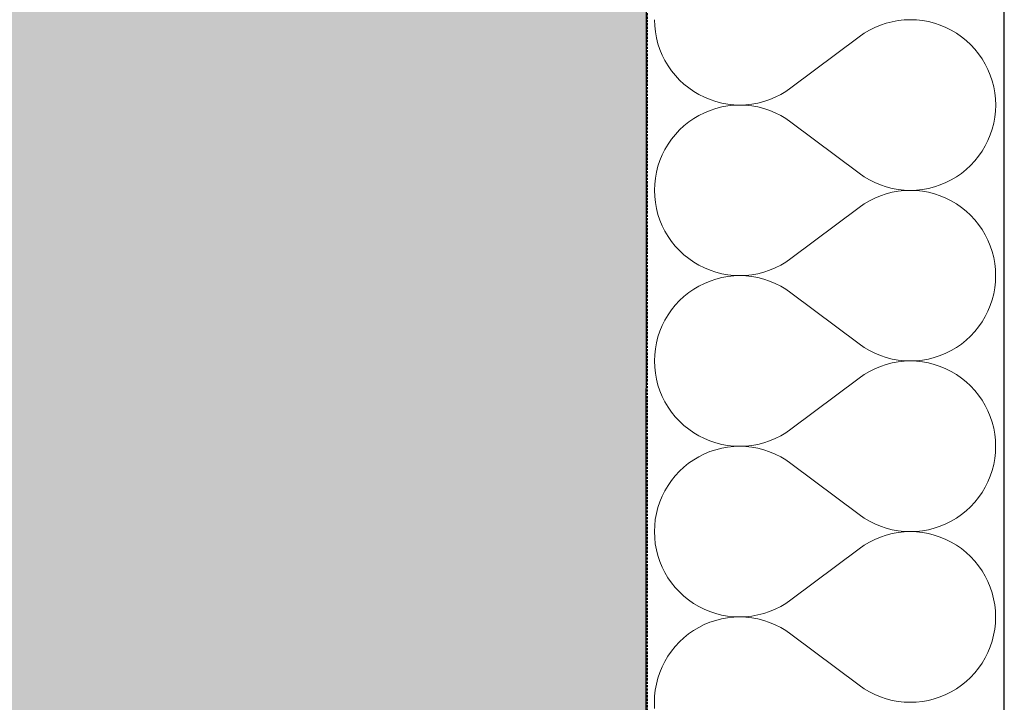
# Model space of a CAD drawing. Header units: millimetres. Extents: x -28761 to 4793, y -4271 to 20239.
# Tile 224 of 256: x -602 to -162, y 4495 to 4800. Entities that reach past the tile are written whole.
import ezdxf

# ---------------------------------------------------------------- set-up
doc = ezdxf.new("R2010")
doc.units = ezdxf.units.MM
doc.header["$MEASUREMENT"] = 0
doc.linetypes.add('Wipeout_Contour', pattern=[1000, 0, -1000])
doc.linetypes.add('čárkovaná 3', pattern=[1.5, 1, -0.5])
for name, color, linetype in [('5._POHLED ZÁPADNÍ_1_Konstrukce - nenosné', 7, 'Continuous'), ('5._POHLED ZÁPADNÍ_1_Nové_Konstrukce - nenosné', 7, 'Continuous'), ('5._POHLED ZÁPADNÍ_1_Nové_Konstrukce - nosné', 7, 'Continuous'), ('5._POHLED ZÁPADNÍ_1_Nové_Výplně – Řezové', 7, 'Continuous')]:
    doc.layers.add(name, color=color, linetype=linetype)

# ---------------------------------------------------------------- blocks, each defined once
blk = doc.blocks.new('*X13', base_point=(-30186.65, -6515.26))
at = {"layer": '5._POHLED ZÁPADNÍ_1_Nové_Výplně – Řezové', "color": 21, "linetype": 'Continuous', "lineweight": 20, "true_color": 0xffaaaa}
for p, q in [((-318.21, 4800.04), (-318.12, 4797.33)), ((-214.69, 4798.48), (-217.27, 4797.62)), ((-212.05, 4799.15), (-214.69, 4798.48)), ((-209.38, 4799.64), (-212.05, 4799.15)), ((-206.67, 4799.93), (-209.38, 4799.64)), ((-203.95, 4800.03), (-206.67, 4799.93)), ((-201.23, 4799.93), (-203.95, 4800.03)), ((-198.53, 4799.64), (-201.23, 4799.93)), ((-195.85, 4799.16), (-198.53, 4799.64)), ((-193.22, 4798.49), (-195.85, 4799.16)), ((-190.63, 4797.63), (-193.22, 4798.49)), ((-318.12, 4797.33), (-317.83, 4794.62)), ((-317.83, 4794.62), (-317.34, 4791.94)), ((-224.55, 4793.97), (-226.79, 4792.41)), ((-222.21, 4795.36), (-224.55, 4793.97)), ((-219.78, 4796.58), (-222.21, 4795.36)), ((-217.27, 4797.62), (-219.78, 4796.58)), ((-188.12, 4796.59), (-190.63, 4797.63)), ((-185.69, 4795.37), (-188.12, 4796.59)), ((-183.35, 4793.99), (-185.69, 4795.37)), ((-181.11, 4792.44), (-183.35, 4793.99)), ((-317.34, 4791.94), (-316.67, 4789.31)), ((-316.67, 4789.31), (-315.81, 4786.73)), ((-226.79, 4792.41), (-257.27, 4769.56)), ((-178.99, 4790.73), (-181.11, 4792.44)), ((-177, 4788.88), (-178.99, 4790.73)), ((-315.81, 4786.73), (-314.77, 4784.21)), ((-175.15, 4786.88), (-177, 4788.88)), ((-173.44, 4784.77), (-175.15, 4786.88)), ((-314.77, 4784.21), (-313.55, 4781.78)), ((-313.55, 4781.78), (-312.17, 4779.44)), ((-171.89, 4782.53), (-173.44, 4784.77)), ((-170.5, 4780.19), (-171.89, 4782.53)), ((-312.17, 4779.44), (-310.61, 4777.21)), ((-310.61, 4777.21), (-308.91, 4775.09)), ((-169.28, 4777.76), (-170.5, 4780.19)), ((-168.24, 4775.25), (-169.28, 4777.76)), ((-308.91, 4775.09), (-307.05, 4773.1)), ((-307.05, 4773.1), (-305.06, 4771.24)), ((-167.38, 4772.67), (-168.24, 4775.25)), ((-166.71, 4770.03), (-167.38, 4772.67)), ((-305.06, 4771.24), (-302.94, 4769.54)), ((-302.94, 4769.54), (-300.71, 4767.99)), ((-300.71, 4767.99), (-298.37, 4766.6)), ((-261.84, 4766.62), (-259.5, 4768.01)), ((-259.5, 4768.01), (-257.27, 4769.56)), ((-166.23, 4767.35), (-166.71, 4770.03)), ((-165.94, 4764.65), (-166.23, 4767.35)), ((-298.37, 4766.6), (-295.93, 4765.38)), ((-295.93, 4765.38), (-293.42, 4764.34)), ((-293.42, 4764.34), (-290.84, 4763.48)), ((-290.84, 4763.48), (-288.2, 4762.81)), ((-272, 4762.82), (-269.36, 4763.49)), ((-269.36, 4763.49), (-266.78, 4764.35)), ((-266.78, 4764.35), (-264.27, 4765.4)), ((-264.27, 4765.4), (-261.84, 4766.62)), ((-165.84, 4761.93), (-165.94, 4764.65)), ((-295.93, 4758.51), (-298.37, 4757.29)), ((-293.42, 4759.55), (-295.93, 4758.51)), ((-290.84, 4760.41), (-293.42, 4759.55)), ((-288.2, 4761.08), (-290.84, 4760.41)), ((-288.2, 4762.81), (-285.52, 4762.33)), ((-285.52, 4761.56), (-288.2, 4761.08)), ((-285.52, 4762.33), (-282.82, 4762.04)), ((-282.82, 4761.85), (-285.52, 4761.56)), ((-282.82, 4762.04), (-280.1, 4761.94)), ((-280.1, 4761.94), (-282.82, 4761.85)), ((-280.1, 4761.94), (-277.38, 4762.04)), ((-277.38, 4761.84), (-280.1, 4761.94)), ((-277.38, 4762.04), (-274.68, 4762.33)), ((-274.68, 4761.55), (-277.38, 4761.84)), ((-274.68, 4762.33), (-272, 4762.82)), ((-272, 4761.07), (-274.68, 4761.55)), ((-269.36, 4760.39), (-272, 4761.07)), ((-266.78, 4759.53), (-269.36, 4760.39)), ((-264.27, 4758.49), (-266.78, 4759.53)), ((-261.84, 4757.27), (-264.27, 4758.49)), ((-166.23, 4756.5), (-165.94, 4759.21)), ((-165.94, 4759.21), (-165.84, 4761.93)), ((-302.94, 4754.36), (-305.06, 4752.65)), ((-300.71, 4755.91), (-302.94, 4754.36)), ((-298.37, 4757.29), (-300.71, 4755.91)), ((-259.5, 4755.88), (-261.84, 4757.27)), ((-257.27, 4754.32), (-259.5, 4755.88)), ((-226.8, 4731.46), (-257.27, 4754.32)), ((-166.71, 4753.83), (-166.23, 4756.5)), ((-307.06, 4750.8), (-308.91, 4748.81)), ((-305.06, 4752.65), (-307.06, 4750.8)), ((-168.24, 4748.61), (-167.38, 4751.19)), ((-167.38, 4751.19), (-166.71, 4753.83)), ((-310.62, 4746.69), (-312.17, 4744.46)), ((-308.91, 4748.81), (-310.62, 4746.69)), ((-170.51, 4743.66), (-169.29, 4746.1)), ((-169.29, 4746.1), (-168.24, 4748.61)), ((-313.56, 4742.12), (-314.78, 4739.68)), ((-312.17, 4744.46), (-313.56, 4742.12)), ((-173.45, 4739.09), (-171.89, 4741.33)), ((-171.89, 4741.33), (-170.51, 4743.66)), ((-315.82, 4737.17), (-316.68, 4734.59)), ((-314.78, 4739.68), (-315.82, 4737.17)), ((-177.01, 4734.98), (-175.15, 4736.97)), ((-175.15, 4736.97), (-173.45, 4739.09)), ((-316.68, 4734.59), (-317.35, 4731.95)), ((-181.12, 4731.42), (-179, 4733.13)), ((-179, 4733.13), (-177.01, 4734.98)), ((-317.84, 4729.28), (-318.13, 4726.57)), ((-317.35, 4731.95), (-317.84, 4729.28)), ((-226.8, 4731.46), (-224.56, 4729.91)), ((-224.56, 4729.91), (-222.22, 4728.52)), ((-222.22, 4728.52), (-219.79, 4727.3)), ((-188.13, 4727.27), (-185.7, 4728.49)), ((-185.7, 4728.49), (-183.36, 4729.87)), ((-183.36, 4729.87), (-181.12, 4731.42)), ((-318.13, 4726.57), (-318.23, 4723.85)), ((-318.23, 4723.85), (-318.13, 4721.14)), ((-219.79, 4727.3), (-217.28, 4726.25)), ((-217.28, 4726.25), (-214.7, 4725.39)), ((-214.7, 4725.39), (-212.06, 4724.72)), ((-212.06, 4724.72), (-209.39, 4724.23)), ((-209.39, 4723.45), (-212.06, 4722.96)), ((-209.39, 4724.23), (-206.68, 4723.94)), ((-206.68, 4723.74), (-209.39, 4723.45)), ((-206.68, 4723.94), (-203.96, 4723.84)), ((-203.96, 4723.84), (-206.68, 4723.74)), ((-203.96, 4723.84), (-201.25, 4723.93)), ((-201.25, 4723.74), (-203.96, 4723.84)), ((-201.25, 4723.93), (-198.54, 4724.22)), ((-198.54, 4723.45), (-201.25, 4723.74)), ((-198.54, 4724.22), (-195.86, 4724.7)), ((-195.86, 4722.97), (-198.54, 4723.45)), ((-195.86, 4724.7), (-193.23, 4725.37)), ((-193.23, 4725.37), (-190.64, 4726.23)), ((-190.64, 4726.23), (-188.13, 4727.27)), ((-318.13, 4721.14), (-317.84, 4718.43)), ((-222.23, 4719.17), (-224.56, 4717.78)), ((-219.79, 4720.38), (-222.23, 4719.17)), ((-217.28, 4721.43), (-219.79, 4720.38)), ((-214.7, 4722.29), (-217.28, 4721.43)), ((-212.06, 4722.96), (-214.7, 4722.29)), ((-193.23, 4722.3), (-195.86, 4722.97)), ((-190.64, 4721.44), (-193.23, 4722.3)), ((-188.13, 4720.4), (-190.64, 4721.44)), ((-185.7, 4719.18), (-188.13, 4720.4)), ((-183.36, 4717.8), (-185.7, 4719.18)), ((-317.84, 4718.43), (-317.36, 4715.75)), ((-317.36, 4715.75), (-316.68, 4713.12)), ((-226.8, 4716.22), (-257.28, 4693.37)), ((-224.56, 4717.78), (-226.8, 4716.22)), ((-181.12, 4716.25), (-183.36, 4717.8)), ((-179, 4714.54), (-181.12, 4716.25)), ((-177.01, 4712.69), (-179, 4714.54)), ((-316.68, 4713.12), (-315.82, 4710.54)), ((-315.82, 4710.54), (-314.78, 4708.02)), ((-175.16, 4710.69), (-177.01, 4712.69)), ((-173.45, 4708.58), (-175.16, 4710.69)), ((-314.78, 4708.02), (-313.56, 4705.59)), ((-171.9, 4706.34), (-173.45, 4708.58)), ((-170.51, 4704), (-171.9, 4706.34)), ((-313.56, 4705.59), (-312.18, 4703.25)), ((-312.18, 4703.25), (-310.62, 4701.02)), ((-169.29, 4701.57), (-170.51, 4704)), ((-168.25, 4699.06), (-169.29, 4701.57)), ((-310.62, 4701.02), (-308.92, 4698.9)), ((-308.92, 4698.9), (-307.06, 4696.91)), ((-307.06, 4696.91), (-305.07, 4695.05)), ((-167.39, 4696.47), (-168.25, 4699.06)), ((-305.07, 4695.05), (-302.95, 4693.35)), ((-302.95, 4693.35), (-300.72, 4691.8)), ((-259.51, 4691.82), (-257.28, 4693.37)), ((-166.72, 4693.84), (-167.39, 4696.47)), ((-166.24, 4691.16), (-166.72, 4693.84)), ((-300.72, 4691.8), (-298.38, 4690.41)), ((-298.38, 4690.41), (-295.94, 4689.19)), ((-295.94, 4689.19), (-293.43, 4688.15)), ((-293.43, 4688.15), (-290.85, 4687.29)), ((-269.37, 4687.3), (-266.79, 4688.16)), ((-266.79, 4688.16), (-264.28, 4689.21)), ((-264.28, 4689.21), (-261.85, 4690.43)), ((-261.85, 4690.43), (-259.51, 4691.82)), ((-165.95, 4688.46), (-166.24, 4691.16)), ((-165.85, 4685.74), (-165.95, 4688.46)), ((-290.85, 4684.22), (-293.43, 4683.36)), ((-290.85, 4687.29), (-288.21, 4686.62)), ((-288.21, 4684.89), (-290.85, 4684.22)), ((-288.21, 4686.62), (-285.53, 4686.14)), ((-285.53, 4685.37), (-288.21, 4684.89)), ((-285.53, 4686.14), (-282.83, 4685.85)), ((-282.83, 4685.66), (-285.53, 4685.37)), ((-282.83, 4685.85), (-280.11, 4685.75)), ((-280.11, 4685.75), (-282.83, 4685.66)), ((-280.11, 4685.75), (-277.39, 4685.85)), ((-277.39, 4685.65), (-280.11, 4685.75)), ((-277.39, 4685.85), (-274.69, 4686.14)), ((-274.69, 4685.36), (-277.39, 4685.65)), ((-274.69, 4686.14), (-272.01, 4686.63)), ((-272.01, 4684.88), (-274.69, 4685.36)), ((-272.01, 4686.63), (-269.37, 4687.3)), ((-269.38, 4684.2), (-272.01, 4684.88)), ((-266.79, 4683.34), (-269.38, 4684.2)), ((-165.95, 4683.02), (-165.85, 4685.74)), ((-300.72, 4679.72), (-302.95, 4678.17)), ((-298.38, 4681.1), (-300.72, 4679.72)), ((-295.94, 4682.32), (-298.38, 4681.1)), ((-293.43, 4683.36), (-295.94, 4682.32)), ((-264.28, 4682.3), (-266.79, 4683.34)), ((-261.85, 4681.08), (-264.28, 4682.3)), ((-259.51, 4679.69), (-261.85, 4681.08)), ((-257.28, 4678.13), (-259.51, 4679.69)), ((-166.72, 4677.64), (-166.24, 4680.31)), ((-166.24, 4680.31), (-165.95, 4683.02)), ((-305.07, 4676.46), (-307.07, 4674.61)), ((-302.95, 4678.17), (-305.07, 4676.46)), ((-226.81, 4655.27), (-257.28, 4678.13)), ((-168.26, 4672.42), (-167.4, 4675)), ((-167.4, 4675), (-166.72, 4677.64)), ((-310.63, 4670.5), (-312.18, 4668.27)), ((-308.92, 4672.62), (-310.63, 4670.5)), ((-307.07, 4674.61), (-308.92, 4672.62)), ((-169.3, 4669.91), (-168.26, 4672.42)), ((-312.18, 4668.27), (-313.57, 4665.93)), ((-171.9, 4665.14), (-170.52, 4667.47)), ((-170.52, 4667.47), (-169.3, 4669.91)), ((-314.79, 4663.49), (-315.83, 4660.98)), ((-313.57, 4665.93), (-314.79, 4663.49)), ((-175.17, 4660.78), (-173.46, 4662.9)), ((-173.46, 4662.9), (-171.9, 4665.14)), ((-316.69, 4658.4), (-317.36, 4655.76)), ((-315.83, 4660.98), (-316.69, 4658.4)), ((-179.01, 4656.94), (-177.02, 4658.79)), ((-177.02, 4658.79), (-175.17, 4660.78)), ((-317.85, 4653.09), (-318.14, 4650.38)), ((-317.36, 4655.76), (-317.85, 4653.09)), ((-226.81, 4655.27), (-224.57, 4653.72)), ((-224.57, 4653.72), (-222.23, 4652.33)), ((-185.71, 4652.3), (-183.37, 4653.68)), ((-183.37, 4653.68), (-181.13, 4655.23)), ((-181.13, 4655.23), (-179.01, 4656.94)), ((-318.14, 4650.38), (-318.24, 4647.66)), ((-222.23, 4652.33), (-219.8, 4651.11)), ((-219.8, 4651.11), (-217.29, 4650.06)), ((-217.29, 4650.06), (-214.71, 4649.2)), ((-214.71, 4649.2), (-212.07, 4648.53)), ((-212.07, 4648.53), (-209.4, 4648.04)), ((-198.55, 4648.03), (-195.87, 4648.51)), ((-195.87, 4648.51), (-193.24, 4649.18)), ((-193.24, 4649.18), (-190.65, 4650.04)), ((-190.65, 4650.04), (-188.14, 4651.08)), ((-188.14, 4651.08), (-185.71, 4652.3)), ((-318.24, 4647.66), (-318.14, 4644.94)), ((-318.14, 4644.94), (-317.85, 4642.24)), ((-219.8, 4644.19), (-222.24, 4642.97)), ((-217.29, 4645.24), (-219.8, 4644.19)), ((-214.71, 4646.1), (-217.29, 4645.24)), ((-212.08, 4646.77), (-214.71, 4646.1)), ((-209.4, 4647.26), (-212.08, 4646.77)), ((-209.4, 4648.04), (-206.69, 4647.75)), ((-206.69, 4647.55), (-209.4, 4647.26)), ((-206.69, 4647.75), (-203.97, 4647.65)), ((-203.97, 4647.65), (-206.69, 4647.55)), ((-203.97, 4647.65), (-201.26, 4647.74)), ((-201.26, 4647.55), (-203.97, 4647.65)), ((-201.26, 4647.74), (-198.55, 4648.03)), ((-198.55, 4647.26), (-201.26, 4647.55)), ((-195.87, 4646.78), (-198.55, 4647.26)), ((-193.24, 4646.11), (-195.87, 4646.78)), ((-190.66, 4645.25), (-193.24, 4646.11)), ((-188.14, 4644.21), (-190.66, 4645.25)), ((-185.71, 4642.99), (-188.14, 4644.21)), ((-317.85, 4642.24), (-317.37, 4639.56)), ((-226.81, 4640.03), (-257.29, 4617.18)), ((-224.57, 4641.58), (-226.81, 4640.03)), ((-222.24, 4642.97), (-224.57, 4641.58)), ((-183.37, 4641.61), (-185.71, 4642.99)), ((-181.13, 4640.05), (-183.37, 4641.61)), ((-179.01, 4638.35), (-181.13, 4640.05)), ((-317.37, 4639.56), (-316.69, 4636.93)), ((-316.69, 4636.93), (-315.83, 4634.35)), ((-177.02, 4636.49), (-179.01, 4638.35)), ((-175.17, 4634.5), (-177.02, 4636.49)), ((-315.83, 4634.35), (-314.79, 4631.83)), ((-314.79, 4631.83), (-313.57, 4629.4)), ((-173.46, 4632.39), (-175.17, 4634.5)), ((-171.91, 4630.15), (-173.46, 4632.39)), ((-313.57, 4629.4), (-312.19, 4627.06)), ((-312.19, 4627.06), (-310.63, 4624.82)), ((-170.52, 4627.81), (-171.91, 4630.15)), ((-169.3, 4625.38), (-170.52, 4627.81)), ((-310.63, 4624.82), (-308.93, 4622.71)), ((-308.93, 4622.71), (-307.07, 4620.72)), ((-168.26, 4622.87), (-169.3, 4625.38)), ((-167.4, 4620.28), (-168.26, 4622.87)), ((-307.07, 4620.72), (-305.08, 4618.86)), ((-305.08, 4618.86), (-302.96, 4617.16)), ((-166.73, 4617.65), (-167.4, 4620.28)), ((-302.96, 4617.16), (-300.73, 4615.6)), ((-300.73, 4615.6), (-298.39, 4614.22)), ((-298.39, 4614.22), (-295.95, 4613)), ((-264.29, 4613.02), (-261.86, 4614.24)), ((-261.86, 4614.24), (-259.52, 4615.63)), ((-259.52, 4615.63), (-257.29, 4617.18)), ((-166.25, 4614.97), (-166.73, 4617.65)), ((-165.96, 4612.27), (-166.25, 4614.97)), ((-295.95, 4613), (-293.44, 4611.96)), ((-293.44, 4611.96), (-290.86, 4611.1)), ((-290.86, 4611.1), (-288.22, 4610.43)), ((-288.22, 4610.43), (-285.55, 4609.95)), ((-285.55, 4609.18), (-288.22, 4608.7)), ((-285.55, 4609.95), (-282.84, 4609.66)), ((-282.84, 4609.47), (-285.55, 4609.18)), ((-282.84, 4609.66), (-280.12, 4609.56)), ((-280.12, 4609.56), (-282.84, 4609.47)), ((-280.12, 4609.56), (-277.4, 4609.66)), ((-277.4, 4609.46), (-280.12, 4609.56)), ((-277.4, 4609.66), (-274.7, 4609.95)), ((-274.7, 4609.17), (-277.4, 4609.46)), ((-274.7, 4609.95), (-272.02, 4610.44)), ((-272.02, 4608.69), (-274.7, 4609.17)), ((-272.02, 4610.44), (-269.39, 4611.11)), ((-269.39, 4611.11), (-266.8, 4611.97)), ((-266.8, 4611.97), (-264.29, 4613.02)), ((-165.86, 4609.55), (-165.96, 4612.27)), ((-165.96, 4606.83), (-165.86, 4609.55)), ((-298.39, 4604.91), (-300.73, 4603.53)), ((-295.96, 4606.13), (-298.39, 4604.91)), ((-293.44, 4607.17), (-295.96, 4606.13)), ((-290.86, 4608.03), (-293.44, 4607.17)), ((-288.22, 4608.7), (-290.86, 4608.03)), ((-269.39, 4608.01), (-272.02, 4608.69)), ((-266.81, 4607.15), (-269.39, 4608.01)), ((-264.29, 4606.11), (-266.81, 4607.15)), ((-261.86, 4604.89), (-264.29, 4606.11)), ((-259.52, 4603.49), (-261.86, 4604.89)), ((-166.25, 4604.12), (-165.96, 4606.83)), ((-305.08, 4600.27), (-307.08, 4598.42)), ((-302.97, 4601.98), (-305.08, 4600.27)), ((-300.73, 4603.53), (-302.97, 4601.98)), ((-257.29, 4601.94), (-259.52, 4603.49)), ((-226.82, 4579.08), (-257.29, 4601.94)), ((-167.41, 4598.81), (-166.73, 4601.45)), ((-166.73, 4601.45), (-166.25, 4604.12)), ((-308.93, 4596.43), (-310.64, 4594.31)), ((-307.08, 4598.42), (-308.93, 4596.43)), ((-169.31, 4593.72), (-168.27, 4596.23)), ((-168.27, 4596.23), (-167.41, 4598.81)), ((-312.19, 4592.08), (-313.58, 4589.74)), ((-310.64, 4594.31), (-312.19, 4592.08)), ((-170.53, 4591.28), (-169.31, 4593.72)), ((-314.8, 4587.3), (-315.84, 4584.79)), ((-313.58, 4589.74), (-314.8, 4587.3)), ((-173.47, 4586.71), (-171.92, 4588.94)), ((-171.92, 4588.94), (-170.53, 4591.28)), ((-315.84, 4584.79), (-316.7, 4582.21)), ((-179.02, 4580.75), (-177.03, 4582.6)), ((-177.03, 4582.6), (-175.18, 4584.59)), ((-175.18, 4584.59), (-173.47, 4586.71)), ((-317.37, 4579.57), (-317.86, 4576.9)), ((-316.7, 4582.21), (-317.37, 4579.57)), ((-226.82, 4579.08), (-224.58, 4577.53)), ((-183.38, 4577.49), (-181.14, 4579.04)), ((-181.14, 4579.04), (-179.02, 4580.75)), ((-318.15, 4574.19), (-318.25, 4571.47)), ((-317.86, 4576.9), (-318.15, 4574.19)), ((-224.58, 4577.53), (-222.25, 4576.13)), ((-222.25, 4576.13), (-219.81, 4574.91)), ((-219.81, 4574.91), (-217.3, 4573.87)), ((-217.3, 4573.87), (-214.72, 4573.01)), ((-193.25, 4572.99), (-190.67, 4573.85)), ((-190.67, 4573.85), (-188.15, 4574.89)), ((-188.15, 4574.89), (-185.72, 4576.11)), ((-185.72, 4576.11), (-183.38, 4577.49)), ((-318.25, 4571.47), (-318.15, 4568.75)), ((-214.72, 4569.91), (-217.3, 4569.05)), ((-214.72, 4573.01), (-212.09, 4572.33)), ((-212.09, 4570.58), (-214.72, 4569.91)), ((-212.09, 4572.33), (-209.41, 4571.85)), ((-209.41, 4571.07), (-212.09, 4570.58)), ((-209.41, 4571.85), (-206.7, 4571.56)), ((-206.7, 4571.36), (-209.41, 4571.07)), ((-206.7, 4571.56), (-203.99, 4571.46)), ((-203.99, 4571.46), (-206.7, 4571.36)), ((-203.99, 4571.46), (-201.27, 4571.55)), ((-201.27, 4571.36), (-203.99, 4571.46)), ((-201.27, 4571.55), (-198.56, 4571.84)), ((-198.56, 4571.07), (-201.27, 4571.36)), ((-198.56, 4571.84), (-195.88, 4572.32)), ((-195.88, 4570.59), (-198.56, 4571.07)), ((-195.88, 4572.32), (-193.25, 4572.99)), ((-193.25, 4569.92), (-195.88, 4570.59)), ((-190.67, 4569.06), (-193.25, 4569.92)), ((-318.15, 4568.75), (-317.86, 4566.05)), ((-317.86, 4566.05), (-317.38, 4563.37)), ((-224.59, 4565.39), (-226.82, 4563.84)), ((-222.25, 4566.78), (-224.59, 4565.39)), ((-219.81, 4568), (-222.25, 4566.78)), ((-217.3, 4569.05), (-219.81, 4568)), ((-188.15, 4568.02), (-190.67, 4569.06)), ((-185.72, 4566.8), (-188.15, 4568.02)), ((-183.38, 4565.42), (-185.72, 4566.8)), ((-181.14, 4563.86), (-183.38, 4565.42)), ((-317.38, 4563.37), (-316.7, 4560.74)), ((-316.7, 4560.74), (-315.84, 4558.15)), ((-226.82, 4563.84), (-257.3, 4540.99)), ((-179.03, 4562.16), (-181.14, 4563.86)), ((-177.03, 4560.3), (-179.03, 4562.16)), ((-315.84, 4558.15), (-314.8, 4555.64)), ((-175.18, 4558.31), (-177.03, 4560.3)), ((-173.47, 4556.2), (-175.18, 4558.31)), ((-171.92, 4553.96), (-173.47, 4556.2)), ((-314.8, 4555.64), (-313.59, 4553.21)), ((-313.59, 4553.21), (-312.2, 4550.87)), ((-170.53, 4551.62), (-171.92, 4553.96)), ((-312.2, 4550.87), (-310.65, 4548.63)), ((-310.65, 4548.63), (-308.94, 4546.52)), ((-169.31, 4549.19), (-170.53, 4551.62)), ((-168.27, 4546.67), (-169.31, 4549.19)), ((-308.94, 4546.52), (-307.08, 4544.53)), ((-307.08, 4544.53), (-305.09, 4542.67)), ((-167.41, 4544.09), (-168.27, 4546.67)), ((-166.74, 4541.46), (-167.41, 4544.09)), ((-305.09, 4542.67), (-302.97, 4540.97)), ((-302.97, 4540.97), (-300.74, 4539.41)), ((-300.74, 4539.41), (-298.4, 4538.03)), ((-261.87, 4538.05), (-259.53, 4539.44)), ((-259.53, 4539.44), (-257.3, 4540.99)), ((-166.26, 4538.78), (-166.74, 4541.46)), ((-165.97, 4536.08), (-166.26, 4538.78)), ((-298.4, 4538.03), (-295.97, 4536.81)), ((-295.97, 4536.81), (-293.45, 4535.77)), ((-293.45, 4535.77), (-290.87, 4534.91)), ((-290.87, 4534.91), (-288.23, 4534.24)), ((-288.23, 4534.24), (-285.56, 4533.76)), ((-274.71, 4533.76), (-272.03, 4534.25)), ((-272.03, 4534.25), (-269.4, 4534.92)), ((-269.4, 4534.92), (-266.82, 4535.78)), ((-266.82, 4535.78), (-264.3, 4536.83)), ((-264.3, 4536.83), (-261.87, 4538.05)), ((-165.87, 4533.36), (-165.97, 4536.08)), ((-295.97, 4529.94), (-298.4, 4528.72)), ((-293.45, 4530.98), (-295.97, 4529.94)), ((-290.87, 4531.84), (-293.45, 4530.98)), ((-288.23, 4532.51), (-290.87, 4531.84)), ((-285.56, 4532.99), (-288.23, 4532.51)), ((-285.56, 4533.76), (-282.85, 4533.47)), ((-282.85, 4533.28), (-285.56, 4532.99)), ((-282.85, 4533.47), (-280.13, 4533.37)), ((-280.13, 4533.37), (-282.85, 4533.28)), ((-280.13, 4533.37), (-277.41, 4533.47)), ((-277.41, 4533.27), (-280.13, 4533.37)), ((-277.41, 4533.47), (-274.71, 4533.76)), ((-274.71, 4532.98), (-277.41, 4533.27)), ((-272.03, 4532.49), (-274.71, 4532.98)), ((-269.4, 4531.82), (-272.03, 4532.49)), ((-266.82, 4530.96), (-269.4, 4531.82)), ((-264.3, 4529.91), (-266.82, 4530.96)), ((-261.87, 4528.69), (-264.3, 4529.91)), ((-166.26, 4527.93), (-165.97, 4530.64)), ((-165.97, 4530.64), (-165.87, 4533.36)), ((-302.98, 4525.79), (-305.09, 4524.08)), ((-300.74, 4527.34), (-302.98, 4525.79)), ((-298.4, 4528.72), (-300.74, 4527.34)), ((-259.53, 4527.3), (-261.87, 4528.69)), ((-257.3, 4525.75), (-259.53, 4527.3)), ((-226.83, 4502.89), (-257.3, 4525.75)), ((-166.74, 4525.26), (-166.26, 4527.93)), ((-307.09, 4522.23), (-308.94, 4520.24)), ((-305.09, 4524.08), (-307.09, 4522.23)), ((-168.28, 4520.04), (-167.42, 4522.62)), ((-167.42, 4522.62), (-166.74, 4525.26)), ((-310.65, 4518.12), (-312.2, 4515.89)), ((-308.94, 4520.24), (-310.65, 4518.12)), ((-170.54, 4515.09), (-169.32, 4517.53)), ((-169.32, 4517.53), (-168.28, 4520.04)), ((-313.59, 4513.55), (-314.81, 4511.11)), ((-312.2, 4515.89), (-313.59, 4513.55)), ((-173.48, 4510.52), (-171.93, 4512.75)), ((-171.93, 4512.75), (-170.54, 4515.09)), ((-315.85, 4508.6), (-316.71, 4506.02)), ((-314.81, 4511.11), (-315.85, 4508.6)), ((-177.04, 4506.41), (-175.19, 4508.4)), ((-175.19, 4508.4), (-173.48, 4510.52)), ((-317.38, 4503.38), (-317.87, 4500.71)), ((-316.71, 4506.02), (-317.38, 4503.38)), ((-181.15, 4502.85), (-179.03, 4504.56)), ((-179.03, 4504.56), (-177.04, 4506.41)), ((-317.87, 4500.71), (-318.16, 4498)), ((-226.83, 4502.89), (-224.59, 4501.33)), ((-224.59, 4501.33), (-222.26, 4499.94)), ((-222.26, 4499.94), (-219.82, 4498.72)), ((-188.16, 4498.7), (-185.73, 4499.92)), ((-185.73, 4499.92), (-183.39, 4501.3)), ((-183.39, 4501.3), (-181.15, 4502.85)), ((-318.16, 4498), (-318.26, 4495.28)), ((-318.26, 4495.28), (-318.16, 4492.56)), ((-219.82, 4498.72), (-217.31, 4497.68)), ((-217.31, 4497.68), (-214.73, 4496.82)), ((-214.73, 4496.82), (-212.1, 4496.14)), ((-212.1, 4496.14), (-209.42, 4495.66)), ((-209.42, 4495.66), (-206.71, 4495.37)), ((-206.71, 4495.37), (-204, 4495.27)), ((-204, 4495.27), (-201.28, 4495.36)), ((-201.28, 4495.36), (-198.57, 4495.65)), ((-198.57, 4495.65), (-195.89, 4496.13)), ((-195.89, 4496.13), (-193.26, 4496.8)), ((-193.26, 4496.8), (-190.68, 4497.66)), ((-190.68, 4497.66), (-188.16, 4498.7))]:
    blk.add_line(p, q, dxfattribs=at)

msp = doc.modelspace()

# ---------------------------------------------------------------- hatches: boundary and pattern name
at = {"layer": '5._POHLED ZÁPADNÍ_1_Nové_Výplně – Řezové', "linetype": 'Continuous', "lineweight": 0, "true_color": 0xf2b2b2}
msp.add_hatch(color=9, dxfattribs=at).paths.add_polyline_path([(-1191.69, 4150.17), (-321.69, 4150.17), (-321.69, 5105.17), (-1191.69, 5105.17)])

# ---------------------------------------------------------------- linework, layer by layer
at = {"layer": '5._POHLED ZÁPADNÍ_1_Nové_Konstrukce - nenosné', "color": 1, "linetype": 'Continuous', "lineweight": 25, "flags": 128}
msp.add_lwpolyline([(-321.69, 4150.17), (-321.69, 5105.17)], dxfattribs=at)

# ---------------------------------------------------------------- next in the draw order: wipeouts: each hides what was drawn before it
at = {"color": 254, "linetype": 'Wipeout_Contour', "lineweight": 0, "ltscale": 25052.949126}
msp.add_wipeout([(-321.98, 5105.17), (-322.24, 3226.7), (-312.24, 3226.7), (-162.24, 3226.68), (-161.98, 5105.14), (-311.98, 5105.16)], dxfattribs=at).dxf.layer = '5._POHLED ZÁPADNÍ_1_Nové_Výplně – Řezové'

# ---------------------------------------------------------------- next in the draw order: linework, layer by layer
at = {"layer": '5._POHLED ZÁPADNÍ_1_Konstrukce - nenosné', "color": 7, "linetype": 'čárkovaná 3', "lineweight": 35}
msp.add_line((-321.45, 349.97), (-321.45, 17970.06), dxfattribs=at)
at = {"layer": '5._POHLED ZÁPADNÍ_1_Nové_Konstrukce - nosné', "color": 1, "linetype": 'Continuous', "lineweight": 25, "flags": 128}
for points in [[(-321.98, 5105.17), (-322.24, 3226.7)], [(-162.24, 3226.68), (-161.98, 5105.14)]]:
    msp.add_lwpolyline(points, dxfattribs=at)

# ---------------------------------------------------------------- next in the draw order: block references
at = {"layer": '5._POHLED ZÁPADNÍ_1_Konstrukce - nenosné', "color": 9, "linetype": 'Continuous', "lineweight": 13}
msp.add_blockref('*X13', (-30186.65, -6515.26), dxfattribs=at)

doc.saveas('drawing.dxf')
